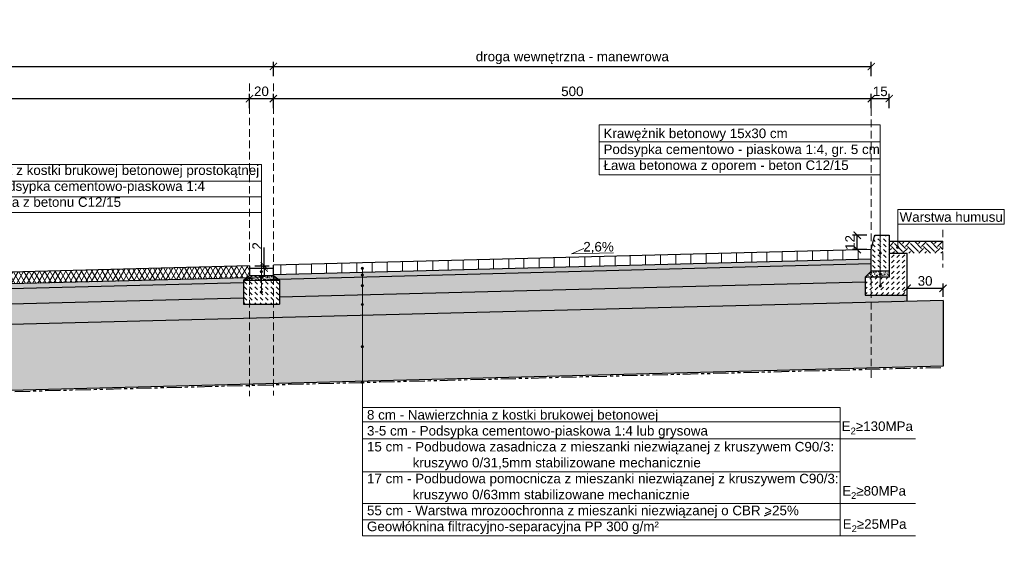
# Model space of a CAD drawing. Header units: millimetres. Extents: x 2246 to 7939, y 16487 to 37554.
# Tile 7 of 7: x 5175 to 5998, y 37090 to 37548. Entities that reach past the tile are written whole.
import ezdxf

# ---------------------------------------------------------------- set-up
doc = ezdxf.new("R2010")
doc.units = ezdxf.units.MM
doc.linetypes.add('DASHED', pattern=[19.05, 12.7, -6.35])
doc.linetypes.add('PHANTOM', pattern=[63.5, 31.75, -6.35, 6.35, -6.35, 6.35, -6.35])
for name, color, linetype, lineweight in [('__wymiary', 7, 'Continuous', 0), ('kreskowanie', 7, 'Continuous', 0), ('MGB_JT_TABELA', 7, 'Continuous', 30), ('opisy', 7, 'Continuous', 0), ('WARSTWY', 7, 'Continuous', 0)]:
    doc.layers.add(name, color=color, linetype=linetype, lineweight=lineweight)
doc.styles.get("Standard").update_dxf_attribs({"font": 'arial.ttf'})
doc.dimstyles.new('ISO-25', dxfattribs={"dimtxt": 8, "dimasz": 6, "dimexe": 4, "dimexo": 3, "dimgap": 2, "dimtad": 1, "dimtxsty": 'Standard', "dimblk": 'ARCHTICK', "dimcen": 5, "dimadec": 0, "dimazin": 0, "dimtfac": 1, "dimtmove": 0, "dimatfit": 3, "dimfxl": 8, "dimfxlon": 1, "dimarcsym": 0})
pattern_1 = [(37.5, (5888.6352, 26741.6668), (-0.08000156, 2.4470662), [0, -1.9304, 0, -2.159, 0, -2.06375]), (7.5, (5888.6352, 26741.667), (2.2476164, 3.5841255), [0, -1.0414, 0, -1.7399, 0, -0.66675]), (327.5, (5887.073, 26741.6668), (3.95496185, 0.00718592), [0, -0.635, 0, -2.286, 0, -2.9845]), (317.5, (5887.073, 26741.667), (3.8177823, 1.1146466), [0, -0.3175, 0, -1.4986, 0, -1.7145])]
pattern_2 = [(50, (5888.635, 26741.667), (7.2873868, -0.6375634), [0.762, -8.382]), (355, (5888.635, 26741.667), (-1.409737, 7.642274), [0.6096, -6.7056234]), (100.451445, (5889.2425, 26741.614), (5.87765, 7.00471), [0.6476004, -7.12361]), (46.1842, (5888.635, 26743.699), (10.843162, -1.681693), [1.143, -12.573]), (96.63556, (5889.539, 26743.559), (9.496165, 9.897045), [0.971401, -10.685424]), (351.18415, (5888.635, 26743.699), (9.496165, 9.897045), [0.914399, -10.058389]), (21, (5889.651, 26743.191), (6.0645757, -4.090608), [0.762, -8.382]), (326, (5889.651, 26743.191), (2.472081, 7.3675186), [0.6096, -6.7056]), (71.451445, (5890.1566, 26742.85), (8.536657, 3.2769108), [0.6476004, -7.1235975]), (37.5, (5888.6352, 26741.6668), (0.1235441, 3.38220155), [0, -6.62432, 0, -6.8072, 0, -6.731]), (7.5, (5888.635, 26741.667), (2.6727865, 4.007223), [0, -3.88112, 0, -6.47192, 0, -2.5654]), (327.5, (5886.3695, 26741.6668), (5.4236238, -0.22914976), [0, -2.54, 0, -7.9248, 0, -10.5156]), (317.5, (5885.3535, 26741.667), (5.9251673, 1.0170596), [0, -3.302, 0, -5.26288, 0, -7.4676])]
pattern_3 = [(228.0127875, (5895.9504, 26751.82684), (-81.280000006, -91.439999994), [1.366886, -135.321935]), (184.969741, (5895.03598, 26750.81084), (121.919999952, 10.160000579), [2.345619, -232.216196]), (132.510447, (5892.6992, 26750.60764), (101.600000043, -111.75999996), [1.653926, -163.738891]), (267.273689, (5888.73678, 26748.06764), (10.160000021, 203.2), [2.136018, -211.46575]), (292.833654, (5888.63518, 26745.93404), (-50.800000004, 121.919999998), [2.094535, -207.359231]), (357.273689, (5889.44798, 26744.00364), (-203.2, 10.160000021), [2.136018, -211.46575]), (37.6942405, (5891.58158, 26743.90204), (-132.079999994, -101.600000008), [2.824775, -279.652461]), (72.2553284, (5893.81678, 26745.62924), (71.120000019, 223.519999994), [2.666878, -264.021026]), (121.4295656, (5894.62957, 26748.16924), (-81.280000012, 132.079999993), [2.143252, -212.182183]), (175.236358, (5893.512, 26749.99804), (111.76, -10.16000002), [2.446853, -119.895748]), (222.3974378, (5891.07358, 26750.20124), (-121.919999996, -111.760000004), [3.164312, -313.26709]), (138.814075, (5898.7952, 26747.966), (-71.12, 60.960000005), [1.080018, -106.922263]), (171.4692344, (5897.9824, 26748.67724), (132.080000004, -20.319999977), [2.054728, -203.418556]), (225, (5895.9504, 26748.982), (-1e-15, -10.16), [1.436837, -12.931572]), (203.19859, (5895.2392, 26750.2012), (50.8, 20.32), [0.773765, -76.602489]), (291.80141, (5894.528, 26749.8964), (-10.16, 30.48), [1.094262, -53.619012]), (30.963757, (5894.9344, 26748.8804), (30.48, 20.32), [1.777279, -57.465193]), (161.56505, (5896.4584, 26749.795), (20.32, -10.16), [1.285149, -30.843592]), (16.3895403, (5888.6352, 26749.89644), (101.6, 30.48), [1.800352, -178.235307]), (70.346176, (5890.3624, 26750.40444), (-40.640000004, -111.76), [1.510396, -149.528863]), (293.19859, (5896.4584, 26751.8268), (-20.32, 50.8), [1.54752, -75.828734]), (343.6104597, (5897.068, 26750.40444), (-101.600000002, 30.479999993), [1.800352, -178.235307]), (339.443955, (5888.6352, 26743.5972), (-50.8, 20.32), [1.736141, -85.070937]), (294.7751406, (5890.2608, 26742.98764), (-50.80000006, 111.759999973), [1.4546885, -144.0143735]), (66.80141, (5896.56, 26741.6668), (20.32, 50.8), [1.54752, -75.828734]), (17.3540246, (5897.1696, 26743.08924), (-132.079999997, -40.64000001), [1.703131, -168.609504]), (69.443955, (5891.5816, 26741.6668), (-20.32, -50.8), [0.86807, -85.939008]), (101.309932, (5895.9504, 26741.6668), (-10.16, 40.64), [0.518058, -51.28798]), (165.963757, (5895.8488, 26742.1748), (30.48, -10.16), [2.094535, -39.796218]), (186.009006, (5893.8168, 26742.68284), (101.6, 10.160000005), [1.941068, -192.165459]), (303.690068, (5894.9344, 26747.966), (-10.16, 20.32), [1.465296, -35.167105]), (353.1572266, (5895.74718, 26746.74684), (172.720000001, -20.319999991), [2.558227, -253.264036]), (60.945396, (5898.2872, 26746.442), (-40.64, -71.12), [1.046033, -103.557569]), (90, (5898.795, 26747.356), (-10.16, 10.16), [0.6096, -9.5504]), (120.256437, (5893.6136, 26742.98764), (40.639999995, -71.120000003), [1.411468, -139.735763]), (48.0127875, (5892.9024, 26744.20684), (81.280000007, 91.439999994), [2.7337715, -133.955049]), (0, (5894.731, 26746.239), (10.16, 10.16), [2.6416, -7.5184]), (325.3048465, (5897.3728, 26746.23884), (101.60000004, -71.119999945), [1.606438, -159.037267]), (254.054604, (5898.6936, 26745.3244), (-10.16, -40.64), [1.479316, -72.4866]), (207.6459754, (5898.28718, 26743.90204), (-193.040000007, -101.599999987), [2.40858, -238.449858]), (175.4260787, (5896.15358, 26742.78444), (-132.08, 10.16), [2.548118, -252.263386])]
pattern_4 = [(45, (5888.635, 26150.75), (-3.367596, 3.367596), []), (45, (5892.003, 26150.75), (-3.367596, 3.367596), [0, -4.7625])]

# ---------------------------------------------------------------- blocks, each defined once
blk = doc.blocks.new('_ArchTick')
at = {"color": 0, "linetype": 'ByBlock', "const_width": 0.15}
blk.add_lwpolyline([(-0.5, -0.5), (0.5, 0.5)], dxfattribs=at)
blk = doc.blocks.new('*D1928')
at = {"layer": '__wymiary', "color": 0, "lineweight": -2}
for p, q in [((4887.01, 37473.62), (4887.01, 37485.62)), ((5367.01, 37473.62), (5367.01, 37485.62)), ((4887.01, 37481.62), (5367.01, 37481.62))]:
    blk.add_line(p, q, dxfattribs=at)
at = {"layer": 'Defpoints', "color": 0}
for p in [(5367.01, 37481.62), (5367.01, 37341.81), (4887.01, 37329.33)]:
    blk.add_point(p, dxfattribs=at)
at = {"layer": '__wymiary', "color": 0, "linetype": 'ByBlock', "lineweight": -2, "xscale": 6, "yscale": 6, "zscale": 6, "rotation": 180}
blk.add_blockref('_ArchTick', (4887.01, 37481.62), dxfattribs=at)
at = {"layer": '__wymiary', "color": 0, "linetype": 'ByBlock', "lineweight": -2, "xscale": 6, "yscale": 6, "zscale": 6}
blk.add_blockref('_ArchTick', (5367.01, 37481.62), dxfattribs=at)
at = {"layer": '__wymiary', "color": 0, "insert": (5127.01, 37487.7), "char_height": 8, "attachment_point": 5}
blk.add_mtext('480', dxfattribs=at)
blk = doc.blocks.new('*D1929')
at = {"layer": '__wymiary', "color": 0, "lineweight": -2}
for p, q in [((5367.01, 37473.62), (5367.01, 37485.62)), ((5387.01, 37473.62), (5387.01, 37485.62)), ((5367.01, 37481.62), (5387.01, 37481.62))]:
    blk.add_line(p, q, dxfattribs=at)
at = {"layer": 'Defpoints', "color": 0}
for p in [(5387.01, 37481.62), (5387.01, 37342.33), (5367.01, 37341.81)]:
    blk.add_point(p, dxfattribs=at)
at = {"layer": '__wymiary', "color": 0, "linetype": 'ByBlock', "lineweight": -2, "xscale": 6, "yscale": 6, "zscale": 6, "rotation": 180}
blk.add_blockref('_ArchTick', (5367.01, 37481.62), dxfattribs=at)
at = {"layer": '__wymiary', "color": 0, "linetype": 'ByBlock', "lineweight": -2, "xscale": 6, "yscale": 6, "zscale": 6}
blk.add_blockref('_ArchTick', (5387.01, 37481.62), dxfattribs=at)
at = {"layer": '__wymiary', "color": 0, "insert": (5377.01, 37487.7), "char_height": 8, "attachment_point": 5}
blk.add_mtext('20', dxfattribs=at)
blk = doc.blocks.new('*D1930')
at = {"layer": '__wymiary', "color": 0, "lineweight": -2}
for p, q in [((5387.01, 37473.62), (5387.01, 37485.62)), ((5887.01, 37473.62), (5887.01, 37485.62)), ((5387.01, 37481.62), (5887.01, 37481.62))]:
    blk.add_line(p, q, dxfattribs=at)
at = {"layer": 'Defpoints', "color": 0}
for p in [(5887.01, 37481.62), (5887.01, 37355.33), (5387.01, 37342.33)]:
    blk.add_point(p, dxfattribs=at)
at = {"layer": '__wymiary', "color": 0, "linetype": 'ByBlock', "lineweight": -2, "xscale": 6, "yscale": 6, "zscale": 6, "rotation": 180}
blk.add_blockref('_ArchTick', (5387.01, 37481.62), dxfattribs=at)
at = {"layer": '__wymiary', "color": 0, "linetype": 'ByBlock', "lineweight": -2, "xscale": 6, "yscale": 6, "zscale": 6}
blk.add_blockref('_ArchTick', (5887.01, 37481.62), dxfattribs=at)
at = {"layer": '__wymiary', "color": 0, "insert": (5637.01, 37487.7), "char_height": 8, "attachment_point": 5}
blk.add_mtext('500', dxfattribs=at)
blk = doc.blocks.new('*D1936')
at = {"layer": '__wymiary', "color": 0, "lineweight": -2}
for p, q in [((4387.01, 37500.51), (4387.01, 37512.51)), ((4387.01, 37508.51), (5387.01, 37508.51)), ((5387.01, 37500.51), (5387.01, 37512.51))]:
    blk.add_line(p, q, dxfattribs=at)
at = {"layer": 'Defpoints', "color": 0}
for p in [(5387.01, 37508.51), (5387.01, 37342.33), (4387.01, 37316.33)]:
    blk.add_point(p, dxfattribs=at)
at = {"layer": '__wymiary', "color": 0, "linetype": 'ByBlock', "lineweight": -2, "xscale": 6, "yscale": 6, "zscale": 6, "rotation": 180}
blk.add_blockref('_ArchTick', (4387.01, 37508.51), dxfattribs=at)
at = {"layer": '__wymiary', "color": 0, "linetype": 'ByBlock', "lineweight": -2, "xscale": 6, "yscale": 6, "zscale": 6}
blk.add_blockref('_ArchTick', (5387.01, 37508.51), dxfattribs=at)
at = {"layer": '__wymiary', "color": 0, "insert": (4887.01, 37515.71), "char_height": 8, "attachment_point": 5}
blk.add_mtext('miejsca postojowe dla samochodów osobowych', dxfattribs=at)
blk = doc.blocks.new('*D1937')
at = {"layer": '__wymiary', "color": 0, "lineweight": -2}
for p, q in [((5387.01, 37500.51), (5387.01, 37512.51)), ((5387.01, 37508.51), (5887.01, 37508.51)), ((5887.01, 37500.51), (5887.01, 37512.51))]:
    blk.add_line(p, q, dxfattribs=at)
at = {"layer": 'Defpoints', "color": 0}
for p in [(5887.01, 37508.51), (5887.01, 37355.33), (5387.01, 37342.33)]:
    blk.add_point(p, dxfattribs=at)
at = {"layer": '__wymiary', "color": 0, "linetype": 'ByBlock', "lineweight": -2, "xscale": 6, "yscale": 6, "zscale": 6, "rotation": 180}
blk.add_blockref('_ArchTick', (5387.01, 37508.51), dxfattribs=at)
at = {"layer": '__wymiary', "color": 0, "linetype": 'ByBlock', "lineweight": -2, "xscale": 6, "yscale": 6, "zscale": 6}
blk.add_blockref('_ArchTick', (5887.01, 37508.51), dxfattribs=at)
at = {"layer": '__wymiary', "color": 0, "insert": (5637.01, 37515.68), "char_height": 8, "attachment_point": 5}
blk.add_mtext('droga wewnętrzna - manewrowa', dxfattribs=at)
blk = doc.blocks.new('*D1939')
at = {"layer": '__wymiary', "color": 0, "lineweight": -2}
for p, q in [((5917.01, 37315.11), (5917.01, 37327.02)), ((5947.01, 37315.89), (5947.01, 37327.02)), ((5917.01, 37323.02), (5947.01, 37323.02))]:
    blk.add_line(p, q, dxfattribs=at)
at = {"layer": 'Defpoints', "color": 0}
for p in [(5947.01, 37323.02), (5917.01, 37312.11), (5947.01, 37312.89)]:
    blk.add_point(p, dxfattribs=at)
at = {"layer": '__wymiary', "color": 0, "linetype": 'ByBlock', "lineweight": -2, "xscale": 6, "yscale": 6, "zscale": 6, "rotation": 180}
blk.add_blockref('_ArchTick', (5917.01, 37323.02), dxfattribs=at)
at = {"layer": '__wymiary', "color": 0, "linetype": 'ByBlock', "lineweight": -2, "xscale": 6, "yscale": 6, "zscale": 6}
blk.add_blockref('_ArchTick', (5947.01, 37323.02), dxfattribs=at)
at = {"layer": '__wymiary', "color": 0, "insert": (5932.01, 37329.1), "char_height": 8, "attachment_point": 5}
blk.add_mtext('30', dxfattribs=at)
blk = doc.blocks.new('*D1949')
at = {"layer": '__wymiary', "color": 0, "lineweight": -2}
for p, q in [((5887.01, 37473.62), (5887.01, 37485.62)), ((5902.01, 37473.62), (5902.01, 37485.62)), ((5887.01, 37481.62), (5902.01, 37481.62))]:
    blk.add_line(p, q, dxfattribs=at)
at = {"layer": 'Defpoints', "color": 0}
for p in [(5902.01, 37481.62), (5902.01, 37367.33), (5887.01, 37355.33)]:
    blk.add_point(p, dxfattribs=at)
at = {"layer": '__wymiary', "color": 0, "linetype": 'ByBlock', "lineweight": -2, "xscale": 6, "yscale": 6, "zscale": 6, "rotation": 180}
blk.add_blockref('_ArchTick', (5887.01, 37481.62), dxfattribs=at)
at = {"layer": '__wymiary', "color": 0, "linetype": 'ByBlock', "lineweight": -2, "xscale": 6, "yscale": 6, "zscale": 6}
blk.add_blockref('_ArchTick', (5902.01, 37481.62), dxfattribs=at)
at = {"layer": '__wymiary', "color": 0, "insert": (5894.51, 37487.7), "char_height": 8, "attachment_point": 5}
blk.add_mtext('15', dxfattribs=at)
blk = doc.blocks.new('*D1980')
at = {"layer": '__wymiary', "color": 0, "lineweight": -2}
for p, q in [((5379.42, 37341.81), (5379.42, 37357.11)), ((5371.42, 37341.81), (5383.42, 37341.81)), ((5371.42, 37339.81), (5383.42, 37339.81)), ((5379.42, 37339.81), (5379.42, 37341.81)), ((5379.42, 37339.81), (5379.42, 37333.81))]:
    blk.add_line(p, q, dxfattribs=at)
at = {"layer": 'Defpoints', "color": 0}
for p in [(5367.01, 37341.81), (5367.01, 37339.81), (5379.42, 37341.81)]:
    blk.add_point(p, dxfattribs=at)
at = {"layer": '__wymiary', "color": 0, "linetype": 'ByBlock', "lineweight": -2, "xscale": 6, "yscale": 6, "zscale": 6}
for p, rotation in [((5379.42, 37341.81), 270), ((5379.42, 37339.81), 90)]:
    blk.add_blockref('_ArchTick', p, dxfattribs=dict(at, rotation=rotation))
at = {"layer": '__wymiary', "color": 0, "insert": (5373.4, 37358.46), "char_height": 8, "attachment_point": 5, "rotation": 90}
blk.add_mtext('2', dxfattribs=at)
blk = doc.blocks.new('*D1981')
at = {"layer": '__wymiary', "color": 0, "lineweight": -2}
for p, q in [((5883.26, 37367.33), (5871.26, 37367.33)), ((5875.26, 37355.33), (5875.26, 37367.33)), ((5883.26, 37355.33), (5871.26, 37355.33))]:
    blk.add_line(p, q, dxfattribs=at)
at = {"layer": 'Defpoints', "color": 0}
for p in [(5875.26, 37367.33), (5890.01, 37367.33), (5887.01, 37355.33)]:
    blk.add_point(p, dxfattribs=at)
at = {"layer": '__wymiary', "color": 0, "linetype": 'ByBlock', "lineweight": -2, "xscale": 6, "yscale": 6, "zscale": 6}
for p, rotation in [((5875.26, 37367.33), 90), ((5875.26, 37355.33), 270)]:
    blk.add_blockref('_ArchTick', p, dxfattribs=dict(at, rotation=rotation))
at = {"layer": '__wymiary', "color": 0, "insert": (5869.24, 37361.33), "char_height": 8, "attachment_point": 5, "rotation": 90}
blk.add_mtext('12', dxfattribs=at)

msp = doc.modelspace()

# ---------------------------------------------------------------- hatches: boundary and pattern name
at = {"layer": 'kreskowanie'}
h = msp.add_hatch(dxfattribs=at)
h.set_pattern_fill('DASH', color=256, angle=135, style=0)
h.set_pattern_definition([(135, (-5617.8275, 34259.4552), (-4.4901281, 4e-16), [3.175, -3.175])])
h.paths.add_polyline_path([(5887.013, 37355.326), (5890.013, 37367.326), (5902.013, 37367.326), (5902.013, 37337.326), (5887.013, 37337.326)])
h = msp.add_hatch(dxfattribs=at)
h.set_pattern_fill('EARTH', color=256, scale=1.5, angle=135, style=0)
h.set_pattern_definition([(135, (5888.635, 26741.667), (-13.470384, 1e-15), [9.525, -9.525]), (135, (5886.1095, 26739.141), (-13.470384, 1e-15), [9.525, -9.525]), (135, (5883.584, 26736.615), (-13.470384, 1e-15), [9.525, -9.525]), (225, (5881.9, 26736.615), (-3e-15, -13.470384), [9.525, -9.525]), (225, (5879.374, 26739.141), (-3e-15, -13.470384), [9.525, -9.525]), (225, (5876.849, 26741.667), (-3e-15, -13.470384), [9.525, -9.525])])
h.paths.add_polyline_path([(5917.013, 37352.326), (5946.929, 37352.326), (5946.929, 37362.326), (5902.013, 37362.326), (5902.013, 37352.326)])
h = msp.add_hatch(dxfattribs=at)
h.set_pattern_fill('LINE', color=256, scale=4, angle=90, style=0)
h.set_pattern_definition([(90, (5888.635, 26741.667), (-12.7, 8e-16), [])])
h.paths.add_polyline_path([(5887.013, 37355.326), (5387.013, 37342.326), (5387.013, 37339.806), (5387.013, 37334.326), (5887.013, 37347.326)])
h = msp.add_hatch(dxfattribs=at)
h.set_pattern_fill('DASH', color=256, angle=45, style=0)
h.set_pattern_definition([(45, (-5617.8275, 34259.4552), (4e-16, 4.4901281), [3.175, -3.175])])
h.paths.add_polyline_path([(5882.013, 37332.326), (5902.013, 37332.326), (5902.013, 37337.326), (5902.013, 37352.326), (5917.013, 37352.326), (5917.013, 37317.326), (5882.013, 37317.326)])
h = msp.add_hatch(dxfattribs=at)
h.set_pattern_fill('AR-SAND', color=256, scale=0.05, style=0)
h.set_pattern_definition(pattern_1)
h.paths.add_polyline_path([(5887.013, 37347.326), (5387.013, 37334.326), (5387.013, 37333.806), (5391.226, 37330.436), (5887.013, 37343.326)])
h = msp.add_hatch(dxfattribs=at)
h.set_pattern_fill('AR-CONC', color=256, scale=0.04, style=0)
h.set_pattern_definition(pattern_2)
h.paths.add_polyline_path([(5882.013, 37328.196), (5882.013, 37332.326), (5887.013, 37337.326), (5887.013, 37343.326), (5391.226, 37330.436), (5392.013, 37329.806), (5392.013, 37315.456)])
h = msp.add_hatch(dxfattribs=at)
h.set_pattern_fill('DIAMONDS', color=256, scale=1.2, style=0)
h.set_pattern_definition([(60, (5888.635, 26741.667), (-3.2995568, 1.905), []), (120, (5888.635, 26741.667), (-3.2995568, -1.905), [])])
h.paths.add_polyline_path([(4887.013, 37329.326), (4407.013, 37316.846), (4407.013, 37314.326), (4407.013, 37308.326), (4408.805, 37306.893), (4887.013, 37319.326)])
h.paths.add_polyline_path([(5367.013, 37333.806), (5367.013, 37339.806), (5367.013, 37341.806), (4887.013, 37329.326), (4887.013, 37319.326), (5364.429, 37331.739)])
h = msp.add_hatch(dxfattribs=at)
h.set_pattern_fill('AR-SAND', color=256, scale=0.05, style=0)
h.set_pattern_definition([(37.5, (8368.6352, 26806.1468), (-0.08000156, 2.4470662), [0, -1.9304, 0, -2.159, 0, -2.06375]), (7.5, (8368.6352, 26806.147), (2.2476164, 3.5841255), [0, -1.0414, 0, -1.7399, 0, -0.66675]), (327.5, (8367.073, 26806.1468), (3.95496185, 0.00718592), [0, -0.635, 0, -2.286, 0, -2.9845]), (317.5, (8367.073, 26806.147), (3.8177823, 1.1146466), [0, -0.3175, 0, -1.4986, 0, -1.7145])])
h.paths.add_polyline_path([(5387.013, 37333.806), (5377.013, 37333.806), (5367.013, 37333.806), (5367.013, 37329.806), (5387.013, 37329.806)])
h.paths.add_polyline_path([(5367.013, 37333.806), (5362.013, 37329.806), (5367.013, 37329.806)])
h.paths.add_polyline_path([(5387.013, 37329.806), (5392.013, 37329.806), (5388.805, 37332.373), (5387.013, 37333.806)])
h = msp.add_hatch(dxfattribs=at)
h.set_pattern_fill('AR-SAND', color=256, scale=0.05, style=0)
h.set_pattern_definition([(37.5, (-5617.8275, 34259.4552), (-0.08000156, 2.4470662), [0, -1.9304, 0, -2.159, 0, -2.06375]), (7.5, (-5617.8275, 34259.4552), (2.2476164, 3.5841255), [0, -1.0414, 0, -1.7399, 0, -0.66675]), (327.5, (-5619.3896, 34259.4552), (3.95496185, 0.00718592), [0, -0.635, 0, -2.286, 0, -2.9845]), (317.5, (-5619.3896, 34259.4552), (3.8177823, 1.1146466), [0, -0.3175, 0, -1.4986, 0, -1.7145])])
h.paths.add_polyline_path([(5902.013, 37332.326), (5902.013, 37337.326), (5887.013, 37337.326), (5882.013, 37332.326)])
h = msp.add_hatch(dxfattribs=at)
h.set_pattern_fill('AR-SAND', color=256, scale=0.05, style=0)
h.set_pattern_definition(pattern_1)
h.paths.add_polyline_path([(4412.013, 37302.976), (4887.013, 37315.326), (4887.013, 37319.326), (4408.805, 37306.893), (4412.013, 37304.326)])
h.paths.add_polyline_path([(4887.013, 37319.326), (4887.013, 37315.326), (5362.013, 37327.676), (5362.013, 37329.806), (5364.429, 37331.739)])
h = msp.add_hatch(dxfattribs=at)
h.set_pattern_fill('AR-CONC', color=256, scale=0.04, style=0)
h.set_pattern_definition(pattern_2)
h.paths.add_polyline_path([(4412.013, 37289.976), (4887.013, 37302.326), (4887.013, 37315.326), (4412.013, 37302.976)])
h.paths.add_polyline_path([(4887.013, 37315.326), (4887.013, 37302.326), (5362.013, 37314.676), (5362.013, 37327.676)])
h = msp.add_hatch(dxfattribs=at)
h.set_pattern_fill('DASH', color=256, angle=135, style=0)
h.set_pattern_definition([(135, (8368.6352, 26806.147), (-4.4901281, 4e-16), [3.175, -3.175])])
h.paths.add_polyline_path([(5387.013, 37329.806), (5367.013, 37329.806), (5367.013, 37309.806), (5387.013, 37309.806)])
h.paths.add_polyline_path([(5362.013, 37329.676), (5362.013, 37314.676), (5362.013, 37309.806), (5367.013, 37309.806), (5367.013, 37329.806), (5362.013, 37329.806)])
h.paths.add_polyline_path([(5387.013, 37309.806), (5392.013, 37309.806), (5392.013, 37315.456), (5392.013, 37328.456), (5392.013, 37329.806), (5387.013, 37329.806)])
h = msp.add_hatch(dxfattribs=at)
h.set_pattern_fill('GRAVEL', color=256, scale=0.4, style=0)
h.set_pattern_definition(pattern_3)
h.paths.add_polyline_path([(5392.013, 37315.456), (5392.013, 37309.806), (5387.013, 37309.806), (5387.013, 37298.326), (5887.013, 37311.326), (5887.013, 37317.326), (5882.013, 37317.326), (5882.013, 37328.196)])
h.paths.add_polyline_path([(5887.013, 37311.326), (5917.013, 37312.106), (5917.013, 37317.326), (5887.013, 37317.326)])
h = msp.add_hatch(dxfattribs=at)
h.set_pattern_fill('GRAVEL', color=256, scale=0.4, style=0)
h.set_pattern_definition(pattern_3)
h.paths.add_polyline_path([(5367.013, 37309.806), (5362.013, 37309.806), (5362.013, 37314.676), (4887.013, 37302.326), (4887.013, 37285.326), (5367.013, 37297.806)])
h.paths.add_polyline_path([(5387.013, 37309.806), (5367.013, 37309.806), (5367.013, 37297.806), (5387.013, 37298.326)])
h.paths.add_polyline_path([(4887.013, 37302.326), (4412.013, 37289.976), (4412.013, 37284.326), (4407.013, 37284.326), (4407.013, 37272.846), (4887.013, 37285.326)])
h.paths.add_polyline_path([(4387.013, 37272.326), (4407.013, 37272.846), (4407.013, 37284.326), (4387.013, 37284.326)])
h = msp.add_hatch(dxfattribs=at)
h.set_pattern_fill('SACNCR', color=256, scale=2, style=0)
h.set_pattern_definition(pattern_4)
h.paths.add_polyline_path([(5887.013, 37311.326), (5387.013, 37298.326), (5387.013, 37243.326), (5887.013, 37256.326)])
h.paths.add_polyline_path([(5887.013, 37256.326), (5947.013, 37257.886), (5947.013, 37312.886), (5917.013, 37312.106), (5887.013, 37311.326)])
h = msp.add_hatch(dxfattribs=at)
h.set_pattern_fill('SACNCR', color=256, scale=2, style=0)
h.set_pattern_definition(pattern_4)
h.paths.add_polyline_path([(4387.013, 37272.326), (4387.013, 37217.326), (4407.013, 37217.846), (4407.013, 37272.846)])
h.paths.add_polyline_path([(4407.013, 37217.846), (4887.013, 37230.326), (4887.013, 37285.326), (4407.013, 37272.846)])
h.paths.add_polyline_path([(4887.013, 37230.326), (5367.013, 37242.806), (5367.013, 37297.806), (4887.013, 37285.326)])
h.paths.add_polyline_path([(5367.013, 37242.806), (5387.013, 37243.326), (5387.013, 37298.326), (5367.013, 37297.806)])
at = {"layer": 'opisy'}
for points in [[(5895.449, 37352.326, 1), (5893.577, 37352.326, 1)], [(5910.037, 37357.304, 1), (5908.165, 37357.304, 1)], [(5377.949, 37336.806, 1), (5376.077, 37336.806, 1)], [(5462.381, 37339.709, 1), (5460.509, 37339.709, 1)], [(5462.381, 37334.196, 1), (5460.509, 37334.196, 1)], [(5895.449, 37334.826, 1), (5893.577, 37334.826, 1)], [(5377.949, 37331.806, 1), (5376.077, 37331.806, 1)], [(5462.381, 37325.171, 1), (5460.509, 37325.171, 1)], [(5895.449, 37324.826, 1), (5893.577, 37324.826, 1)], [(5377.949, 37319.806, 1), (5376.077, 37319.806, 1)], [(5462.381, 37309.411, 1), (5460.509, 37309.411, 1)], [(5462.381, 37274.23, 1), (5460.509, 37274.23, 1)], [(5462.381, 37244.261, 1), (5460.509, 37244.261, 1)]]:
    msp.add_hatch(color=256, dxfattribs=at).paths.add_polyline_path(points)

# ---------------------------------------------------------------- linework, layer by layer
at = {"layer": 'kreskowanie'}
msp.add_line((5377.013, 37339.806), (5377.013, 37333.806), dxfattribs=at)
at = {"layer": 'MGB_JT_TABELA'}
msp.add_line((5797.704, 37132.673), (5803.014, 37134.939), dxfattribs=at)
at = {"layer": 'opisy', "color": 0, "linetype": 'DASHED', "ltscale": 0.5}
for p, q in [((5367.013, 37494.265), (5367.013, 37232.806)), ((5387.013, 37494.265), (5387.013, 37233.326)), ((5887.013, 37473.619), (5887.013, 37246.326)), ((5946.929, 37371.989), (5946.929, 37340.316))]:
    msp.add_line(p, q, dxfattribs=at)
at = {"layer": 'opisy'}
for p, q in [((5894.513, 37459.765), (5659.566, 37459.765)), ((5659.566, 37459.765), (5659.566, 37417.955)), ((5894.513, 37324.826), (5894.513, 37459.765)), ((5894.513, 37445.484), (5659.566, 37445.484)), ((5103.574, 37426.468), (5377.013, 37426.468)), ((5377.013, 37426.468), (5377.013, 37319.806)), ((5894.513, 37431.375), (5659.566, 37431.375)), ((5894.513, 37417.955), (5659.566, 37417.955)), ((5103.574, 37412.662), (5377.013, 37412.662)), ((5103.574, 37399.349), (5377.013, 37399.349)), ((5103.574, 37386.513), (5377.013, 37386.513)), ((5909.101, 37376.538), (5909.101, 37357.304)), ((5461.445, 37339.709), (5461.445, 37115.909)), ((5461.445, 37223.161), (5860.896, 37223.161)), ((5860.896, 37223.161), (5860.896, 37115.909)), ((5461.445, 37211.147), (5860.896, 37211.147)), ((5461.445, 37197.089), (5923.896, 37197.089)), ((5461.445, 37169.477), (5860.896, 37169.477)), ((5461.445, 37142.903), (5923.896, 37142.903)), ((5461.445, 37129.305), (5860.896, 37129.305)), ((5461.445, 37115.909), (5923.896, 37115.909))]:
    msp.add_line(p, q, dxfattribs=at)
at = {"layer": 'opisy', "lineweight": 0}
for q in [(5646.691, 37356.296), (5671.487, 37352.635)]:
    msp.add_line((5636.321, 37351.721), q, dxfattribs=at)
at = {"layer": 'opisy'}
msp.add_lwpolyline([(5909.101, 37388.792), (5998.259, 37388.792), (5998.259, 37376.538), (5909.101, 37376.538)], close=True, dxfattribs=at)
for centre in [(5894.513, 37352.326), (5909.101, 37357.304), (5377.013, 37336.806), (5461.445, 37339.709), (5461.445, 37334.196), (5894.513, 37334.826), (5377.013, 37331.806), (5461.445, 37325.171), (5894.513, 37324.826), (5377.013, 37319.806), (5461.445, 37309.411), (5461.445, 37274.23), (5461.445, 37244.261)]:
    msp.add_circle(centre, 0.936, dxfattribs=at)
at = {"layer": 'WARSTWY', "lineweight": 30}
for p, q in [((5902.013, 37362.326), (5946.929, 37362.326)), ((5887.013, 37355.326), (5387.013, 37342.326)), ((5902.013, 37352.326), (5917.013, 37352.326)), ((5917.013, 37312.106), (5917.013, 37352.326)), ((5887.013, 37347.326), (5387.013, 37334.326)), ((5387.013, 37333.806), (5387.013, 37342.326)), ((5887.013, 37343.326), (5391.226, 37330.436)), ((5367.013, 37341.806), (4407.013, 37316.846)), ((5362.013, 37329.806), (5367.013, 37333.806)), ((5367.013, 37341.806), (5367.013, 37333.806)), ((5367.013, 37339.806), (5387.013, 37339.806)), ((5367.013, 37333.806), (5387.013, 37333.806)), ((5387.013, 37333.806), (5392.013, 37329.806)), ((5364.429, 37331.739), (4408.805, 37306.893)), ((5362.013, 37327.676), (4412.013, 37302.976)), ((5362.013, 37329.806), (5392.013, 37329.806)), ((5362.013, 37329.806), (5362.013, 37309.806)), ((5392.013, 37329.806), (5392.013, 37309.806)), ((5882.013, 37328.196), (5392.013, 37315.456)), ((5882.013, 37332.326), (5882.013, 37317.326)), ((5882.013, 37317.326), (5917.013, 37317.326)), ((5947.013, 37312.886), (3887.013, 37259.326)), ((5362.013, 37314.676), (4412.013, 37289.976)), ((5362.013, 37309.806), (5392.013, 37309.806)), ((5947.013, 37312.886), (5947.013, 37257.886)), ((5947.013, 37257.886), (3887.013, 37204.326))]:
    msp.add_line(p, q, dxfattribs=at)
at = {"layer": 'WARSTWY', "linetype": 'PHANTOM', "lineweight": 30, "ltscale": 0.4}
msp.add_line((2327.013, 37162.766), (5947.013, 37256.886), dxfattribs=at)
at = {"layer": 'WARSTWY', "lineweight": 30}
msp.add_lwpolyline([(5902.013, 37337.326), (5887.013, 37337.326), (5887.013, 37355.326), (5890.013, 37367.326), (5902.013, 37367.326)], close=True, dxfattribs=at)
msp.add_lwpolyline([(5902.013, 37337.326), (5902.013, 37332.326), (5882.013, 37332.326), (5887.013, 37337.326)], dxfattribs=at)

# ---------------------------------------------------------------- texts
at = {"layer": 'opisy', "char_height": 8}
for s, insert, width, attachment_point in [('\\pxql;Krawężnik betonowy 15x30 cm\\PPodsypka cementowo - piaskowa 1:4, gr. 5 cm\\PŁawa betonowa z oporem - beton C12/15', (5893.521, 37456.599), 230.43744, 3), ('6 cm - Ściek z kostki brukowej betonowej prostokątnej\\P3-5 cm - Podsypka cementowo-piaskowa 1:4\\P20 cm - Ława z betonu C12/15', (5107.407, 37425.794), 267.72169, 1), ('Warstwa humusu', (5910.679, 37386.622), 86.33015, 1), ('8 cm - Nawierzchnia z kostki brukowej betonowej\\P3-5 cm - Podsypka cementowo-piaskowa 1:4 lub grysowa\\P15 cm - Podbudowa zasadnicza z mieszanki niezwiązanej z kruszywem C90/3:\\P^I  kruszywo 0/31,5mm stabilizowane mechanicznie\\P17 cm - Podbudowa pomocnicza z mieszanki niezwiązanej z kruszywem C90/3:\\P^I  kruszywo 0/63mm stabilizowane mechanicznie\\P{\\A1;55 cm - Warstwa mrozoochronna z mieszanki niezwiązanej o CBR >25%\\PGeowłóknina filtracyjno-separacyjna PP 300 g/m²}', (5465.278, 37221.156), 394.43383, 1), ('\\A1;\\pxql;E{\\H0.7x;\\S^ 2;}≥130MPa', (5862.301, 37211.61), 59.33042, 1), ('\\A1;\\pxql;E{\\H0.7x;\\S^ 2;}≥80MPa', (5862.676, 37157.54), 59.33042, 1), ('\\A1;\\pxql;E{\\H0.7x;\\S^ 2;}≥25MPa', (5863.144, 37129.791), 59.33042, 1)]:
    msp.add_mtext(s, dxfattribs=dict(at, insert=insert, width=width, attachment_point=attachment_point))
at = {"layer": 'opisy', "lineweight": 0, "insert": (5671.649, 37361.754), "char_height": 8, "width": 15.46521, "attachment_point": 3}
msp.add_mtext('2,6%', dxfattribs=at)

# ---------------------------------------------------------------- dimensions: what is measured, and where the dimension line sits
at = {"layer": '__wymiary'}
for base, p1, p2, text, picture, middle in [((5387.013, 37508.507), (4387.013, 37316.326), (5387.013, 37342.326), 'miejsca postojowe dla samochodów osobowych', '*D1936', (4887.013, 37515.705)), ((5887.013, 37508.507), (5387.013, 37342.326), (5887.013, 37355.326), 'droga wewnętrzna - manewrowa', '*D1937', (5637.013, 37515.683))]:
    dim = msp.add_linear_dim(base=base, p1=p1, p2=p2, text=text, dimstyle='ISO-25', override={"dimtxsty": 'Standard'}, dxfattribs=at)
    dim.commit()
    dim.dimension.update_dxf_attribs({"geometry": picture, "text_midpoint": middle})
for base, p1, p2, picture, middle in [((5367.013, 37481.619), (4887.013, 37329.326), (5367.013, 37341.806), '*D1928', (5127.013, 37487.703)), ((5387.013, 37481.619), (5367.013, 37341.806), (5387.013, 37342.326), '*D1929', (5377.013, 37487.703)), ((5887.013, 37481.619), (5387.013, 37342.326), (5887.013, 37355.326), '*D1930', (5637.013, 37487.703)), ((5902.013, 37481.619), (5887.013, 37355.326), (5902.013, 37367.326), '*D1949', (5894.513, 37487.703)), ((5947.013, 37323.016), (5917.013, 37312.106), (5947.013, 37312.886), '*D1939', (5932.013, 37329.103))]:
    dim = msp.add_linear_dim(base=base, p1=p1, p2=p2, dimstyle='ISO-25', dxfattribs=at)
    dim.commit()
    dim.dimension.update_dxf_attribs({"geometry": picture, "text_midpoint": middle})
dim = msp.add_linear_dim(base=(5875.257, 37367.326), p1=(5887.013, 37355.326), p2=(5890.013, 37367.326), angle=90, dimstyle='ISO-25', dxfattribs=at)
dim.commit()
dim.dimension.update_dxf_attribs({"geometry": '*D1981', "text_midpoint": (5875.257, 37361.326), "dimtype": 160})
dim = msp.add_linear_dim(base=(5379.417, 37341.806), p1=(5367.013, 37339.806), p2=(5367.013, 37341.806), angle=90, dimstyle='ISO-25', dxfattribs=at)
dim.commit()
dim.dimension.update_dxf_attribs({"geometry": '*D1980', "text_midpoint": (5373.4, 37358.456)})

doc.saveas('drawing.dxf')
